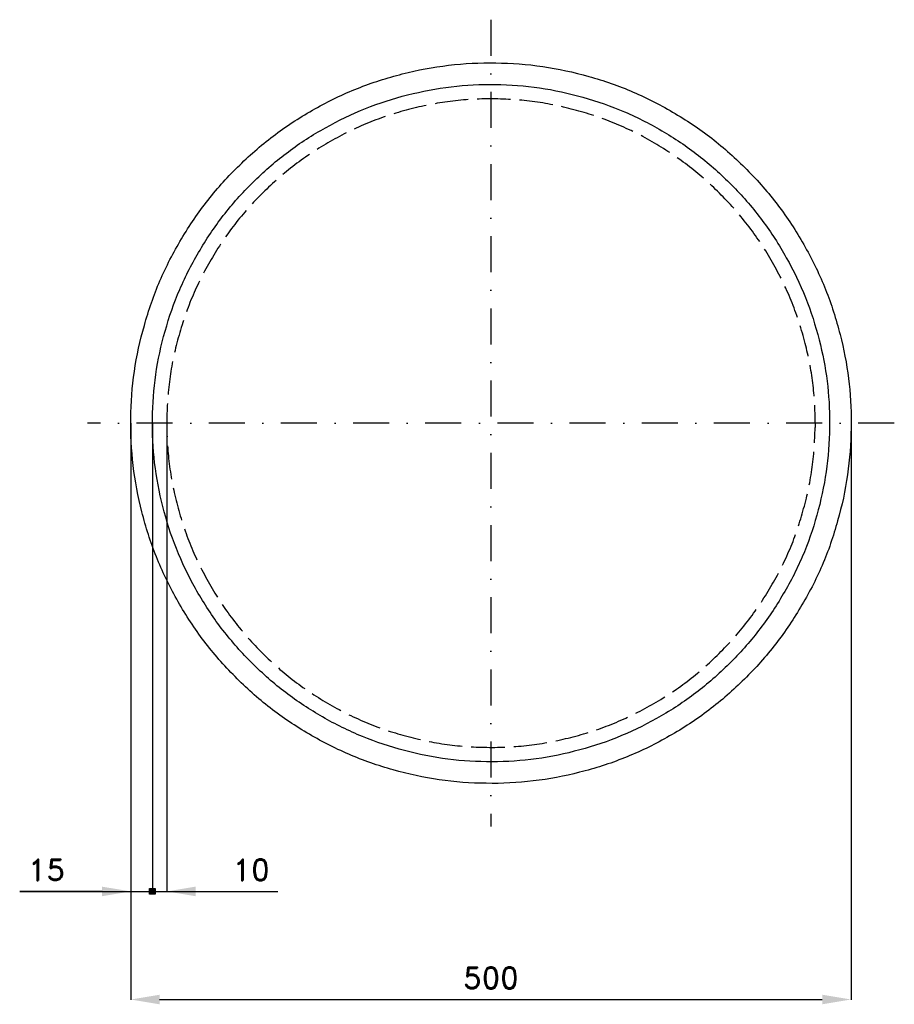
# Model space of a CAD drawing. Header units: millimetres. Extents: x -77 to 530, y -153 to 530.
import ezdxf

# ---------------------------------------------------------------- set-up
doc = ezdxf.new("R2010")
doc.units = ezdxf.units.MM
doc.header["$LTSCALE"] = 5
doc.linetypes.add('ČERCHOVANÁX2', pattern=[2, 1, -0.5, 0, -0.5])
doc.linetypes.add('ČÁRKOVANÁX2', pattern=[1.5, 1, -0.5])
doc.layers.add('Kóty', color=2, linetype='Continuous')
doc.layers.add('Značka', color=7, linetype='Continuous')
doc.styles.get("Standard").update_dxf_attribs({"font": 'romand.shx', "height": 15})
doc.dimstyles.get("Standard").update_dxf_attribs({"dimtxt": 15, "dimasz": 20, "dimexe": 0.18, "dimexo": 0.0625, "dimgap": 7.5, "dimtad": 1, "dimdec": 0, "dimzin": 0, "dimdsep": 46, "dimtxsty": 'Standard', "dimcen": 0.09, "dimadec": 0, "dimazin": 0, "dimtfac": 1, "dimtdec": 0, "dimtofl": 0, "dimtmove": 0, "dimatfit": 3, "dimfxl": 1, "dimtolj": 1, "dimtzin": 0, "dimarcsym": 0})

# ---------------------------------------------------------------- blocks, each defined once
blk = doc.blocks.new('*D0')
at = {"layer": 'Defpoints', "color": 0, "transparency": 16777216}
for p in [(-0.02, 249.94), (500, 249.18), (500, -150.02)]:
    blk.add_point(p, dxfattribs=at)
at = {"layer": 'Kóty', "color": 0, "lineweight": -2, "transparency": 16777216}
for p, q in [((-0.02, 249.88), (-0.02, -150.2)), ((500, 249.12), (500, -150.2)), ((19.98, -150.02), (480, -150.02))]:
    blk.add_line(p, q, dxfattribs=at)
at = {"layer": 'Kóty', "color": 0, "transparency": 16777216}
for points in [[(19.98, -146.69), (19.98, -153.35), (-0.02, -150.02)], [(480, -146.69), (480, -153.35), (500, -150.02)]]:
    blk.add_solid(points, dxfattribs=at)
at = {"layer": 'Kóty', "color": 0, "transparency": 16777216, "insert": (249.99, -135.02), "char_height": 15, "attachment_point": 5}
blk.add_mtext('\\A1;500', dxfattribs=at)

msp = doc.modelspace()

# ---------------------------------------------------------------- hatches: boundary and pattern name
at = {"layer": 'Kóty'}
h = msp.add_hatch(color=256, dxfattribs=at)
h.dxf.hatch_style = 1
h.paths.add_polyline_path([(16.98, -77.02), (12.98, -77.02), (12.98, -73.02), (16.98, -73.02)])

# ---------------------------------------------------------------- linework, layer by layer
for p, q in [((-0.02, 249.81), (-0.02, -75.2)), ((14.98, 249.88), (14.98, -77.2)), ((14.98, 249.81), (14.98, -77.2)), ((24.98, 249.88), (24.98, -75.2)), ((-77.16, -75.02), (102.12, -75.02)), ((-20.02, -75.02), (-77.16, -75.02))]:
    msp.add_line(p, q, dxfattribs=at)
msp.add_lwpolyline([(16.98, -77.02), (12.98, -77.02), (12.98, -73.02), (16.98, -73.02)], close=True, dxfattribs=at)
for points in [[(-20.02, -71.69), (-20.02, -78.35), (-0.02, -75.02)], [(44.98, -71.69), (44.98, -78.35), (24.98, -75.02)]]:
    msp.add_solid(points, dxfattribs=at)
at = {"layer": 'Značka', "color": 6, "linetype": 'ČERCHOVANÁX2', "lineweight": 25, "ltscale": 5}
for p, q in [((250, 530), (250, -30)), ((530, 250), (-30, 250))]:
    msp.add_line(p, q, dxfattribs=at)
at = {"layer": 'Značka', "color": 5}
for points in [[(500, 250), (499.99, 248.36), (499.98, 246.73, -0.032167), (497.49, 214.14, -0.035723), (490.61, 182.14, -0.036666), (479.88, 151.24, -0.034755), (464.85, 122.18, -0.034039), (446.4, 95.16, -0.034453), (424.45, 70.92, -0.034561), (399.65, 49.6, -0.034427), (372.15, 31.88, -0.034389), (342.68, 17.7, -0.034418), (311.54, 7.69, -0.034423), (279.4, 1.63, -0.034417), (246.73, 0.02, -0.034416), (214.11, 2.48, -0.034417), (182.14, 9.39, -0.034417), (151.27, 20.2, -0.034417), (122.18, 35.15, -0.034417), (95.16, 53.59, -0.034417), (70.92, 75.55, -0.034416), (49.6, 100.35, -0.034417), (31.88, 127.84, -0.034417), (17.7, 157.32, -0.034417), (7.69, 188.46, -0.034417), (1.63, 220.6, -0.034417), (0.02, 253.27, -0.034417), (2.48, 285.89, -0.034417), (9.39, 317.86, -0.034417), (20.2, 348.73, -0.034417), (35.15, 377.82, -0.034416), (53.59, 404.84, -0.034417), (75.55, 429.08, -0.034416), (100.35, 450.4, -0.034417), (127.84, 468.12, -0.034417), (157.32, 482.3, -0.034418), (188.46, 492.31, -0.034415), (220.6, 498.37, -0.034416), (253.27, 499.98, -0.034417), (285.89, 497.52, -0.034418), (317.86, 490.61, -0.034417), (348.73, 479.8, -0.034416), (377.82, 464.85, -0.034418), (404.84, 446.41, -0.034407), (429.08, 424.45, -0.034414), (450.4, 399.64, -0.034487), (468.12, 372.15, -0.034419), (482.29, 342.69, -0.034075), (492.31, 311.54, -0.032791), (498.22, 280.99, -0.034265), (500, 250)], [(485, 250), (484.99, 248.46), (484.98, 246.92, -0.032167), (482.64, 216.29, -0.035723), (476.18, 186.21, -0.036666), (466.08, 157.17, -0.034754), (451.96, 129.85, -0.034039), (434.62, 104.45, -0.034453), (413.98, 81.67, -0.034561), (390.67, 61.62, -0.034427), (364.83, 44.96, -0.03439), (337.12, 31.64, -0.034418), (307.85, 22.23, -0.034423), (277.63, 16.53, -0.034417), (246.92, 15.02, -0.034416), (216.26, 17.33, -0.034417), (186.21, 23.82, -0.034417), (157.19, 33.99, -0.034417), (129.85, 48.04, -0.034417), (104.45, 65.37, -0.034417), (81.67, 86.02, -0.034417), (61.62, 109.33, -0.034417), (44.96, 135.17, -0.034417), (31.63, 162.88, -0.034417), (22.23, 192.15, -0.034417), (16.53, 222.37, -0.034417), (15.02, 253.08, -0.034417), (17.33, 283.73, -0.034417), (23.82, 313.79, -0.034417), (33.99, 342.8, -0.034416), (48.04, 370.15, -0.034416), (65.37, 395.55, -0.034416), (86.02, 418.33, -0.034417), (109.33, 438.38, -0.034417), (135.17, 455.04, -0.034416), (162.88, 468.36, -0.034417), (192.15, 477.77, -0.034416), (222.37, 483.47, -0.034416), (253.08, 484.98, -0.034417), (283.73, 482.67, -0.034419), (313.79, 476.18, -0.034416), (342.8, 466.01, -0.034417), (370.15, 451.96, -0.034418), (395.55, 434.63, -0.034407), (418.33, 413.98, -0.034413), (438.38, 390.66, -0.034486), (455.04, 364.83, -0.034419), (468.35, 337.13, -0.034075), (477.77, 307.85, -0.032792), (483.33, 279.13, -0.034264), (485, 250)]]:
    msp.add_lwpolyline(points, format="xyb", dxfattribs=at)
at = {"layer": 'Značka', "color": 6, "linetype": 'ČÁRKOVANÁX2', "ltscale": 2.5}
msp.add_lwpolyline([(475, 250), (474.99, 248.53), (474.98, 247.05, -0.032168), (472.74, 217.72, -0.035722), (466.55, 188.93, -0.036666), (456.89, 161.12, -0.034754), (443.37, 134.96, -0.034039), (426.76, 110.64, -0.034452), (407, 88.83, -0.03456), (384.69, 69.64, -0.034427), (359.94, 53.69, -0.034389), (333.41, 40.93, -0.034418), (305.38, 31.92, -0.034424), (276.46, 26.46, -0.034417), (247.05, 25.02, -0.034416), (217.7, 27.23, -0.034417), (188.93, 33.45, -0.034417), (161.14, 43.18, -0.034417), (134.96, 56.63, -0.034417), (110.64, 73.23, -0.034416), (88.83, 93, -0.034417), (69.64, 115.32, -0.034417), (53.69, 140.06, -0.034417), (40.93, 166.59, -0.034417), (31.92, 194.62, -0.034417), (26.46, 223.54, -0.034417), (25.02, 252.94, -0.034417), (27.23, 282.3, -0.034417), (33.45, 311.07, -0.034417), (43.18, 338.86, -0.034416), (56.63, 365.04, -0.034416), (73.23, 389.36, -0.034416), (93, 411.17, -0.034417), (115.32, 430.36, -0.034415), (140.06, 446.31, -0.034416), (166.59, 459.07, -0.034417), (194.62, 468.08, -0.034417), (223.54, 473.54, -0.034417), (252.94, 474.98, -0.034417), (282.3, 472.77, -0.034418), (311.07, 466.55, -0.034416), (338.86, 456.82, -0.034417), (365.04, 443.37, -0.034417), (389.35, 426.77, -0.034407), (411.17, 407, -0.034415), (430.36, 384.68, -0.034487), (446.31, 359.94, -0.034418), (459.06, 333.42, -0.034076), (468.08, 305.38, -0.032792), (473.4, 277.89, -0.034266), (475, 250)], format="xyb", dxfattribs=at)

# ---------------------------------------------------------------- texts
at = {"layer": 'Kóty', "char_height": 15, "attachment_point": 5}
for s, insert in [('\\A1;15', (-58.59, -60.02)), ('\\A1;10', (83.55, -60.02))]:
    msp.add_mtext(s, dxfattribs=dict(at, insert=insert))

# ---------------------------------------------------------------- dimensions: what is measured, and where the dimension line sits
at = {"layer": 'Kóty'}
dim = msp.add_linear_dim(base=(500, -150.02), p1=(-0.02, 249.94), p2=(500, 249.18), dimstyle='Standard', dxfattribs=at)
dim.commit()
dim.dimension.update_dxf_attribs({"geometry": '*D0', "text_midpoint": (249.99, -135.02)})

doc.saveas('drawing.dxf')
